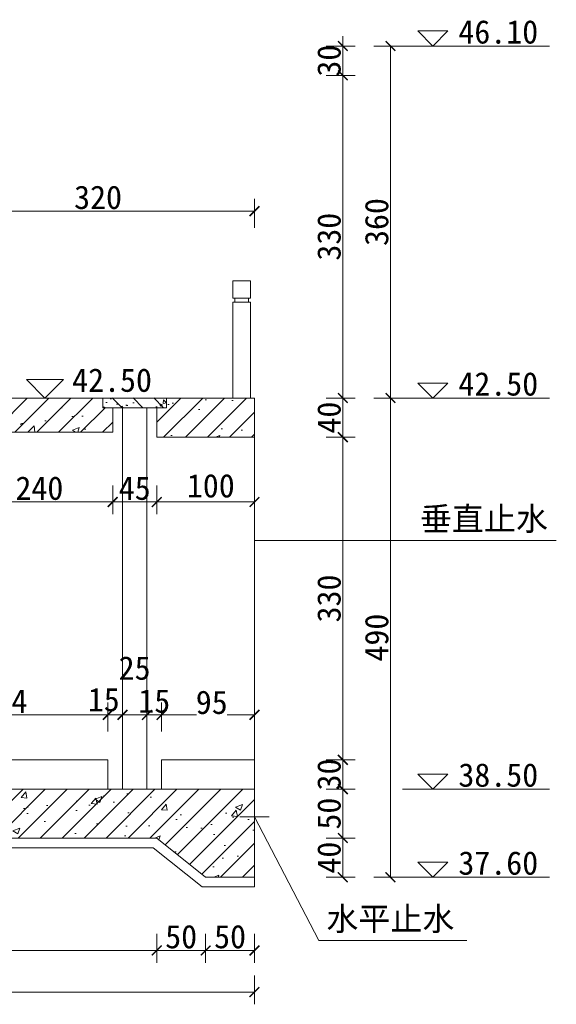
# Model space of a CAD drawing. Extents: x -13074 to 1448651, y 3648755 to 8081248.
# Tile 156 of 173: x 565473 to 565528, y 3858624 to 3858724. Entities that reach past the tile are written whole.
import ezdxf

# ---------------------------------------------------------------- set-up
doc = ezdxf.new("R2010")
doc.units = 0
doc.header["$PDMODE"] = 32
doc.header["$PDSIZE"] = 0.2
doc.layers.get('0').update_dxf_attribs({"linetype": 'CONTINUOUS'})
doc.layers.get('Defpoints').update_dxf_attribs({"linetype": 'CONTINUOUS'})
for name, color, linetype, lineweight in [('0.09折线', 6, 'CONTINUOUS', 9), ('0.09标注线', 3, 'CONTINUOUS', 9), ('0.13填充', 8, 'CONTINUOUS', 9), ('0.30粗线', 7, 'CONTINUOUS', 30), ('新建路', 7, 'CONTINUOUS', 40)]:
    doc.layers.add(name, color=color, linetype=linetype, lineweight=lineweight)
doc.styles.add('-仿宋_GB2312', font='FangSong_GB2312.ttf')
doc.dimstyles.new('zzzz STANDARD', dxfattribs={"dimtxt": 2.3, "dimasz": 1, "dimexe": 1.25, "dimexo": 1.5, "dimgap": 0.2, "dimtad": 1, "dimdec": 0, "dimlfac": 10, "dimzin": 0, "dimdsep": 46, "dimtxsty": '-仿宋_GB2312', "dimblk": 'ARCHTICK', "dimcen": 0.09, "dimadec": 0, "dimazin": 0, "dimtfac": 1, "dimtdec": 0, "dimtix": 1, "dimtmove": 2, "dimatfit": 3, "dimfxl": 1.7, "dimfxlon": 1, "dimtolj": 1, "dimtzin": 0, "dimlwd": 9, "dimlwe": 9, "dimarcsym": 0})

# ---------------------------------------------------------------- blocks, each defined once
blk = doc.blocks.new('_ARCHTICK')
at = {"color": 0, "linetype": 'ByBlock', "const_width": 0.15}
blk.add_lwpolyline([(-0.5, -0.5), (0.5, 0.5)], dxfattribs=at)
blk = doc.blocks.new('*D3095')
at = {"layer": 'Defpoints', "color": 0, "linetype": 'Continuous', "lineweight": 13}
for p in [(565397.2873206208, 3858636.599474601), (565497.2873206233, 3858636.599474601), (565397.2873206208, 3858624.848495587)]:
    blk.add_point(p, dxfattribs=at)
at = {"layer": '新建路', "color": 0, "linetype": 'Continuous', "lineweight": 9}
for p, q in [((565397.2873206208, 3858626.548495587), (565397.2873206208, 3858623.598495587)), ((565497.2873206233, 3858626.548495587), (565497.2873206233, 3858623.598495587)), ((565497.2873206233, 3858624.848495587), (565397.2873206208, 3858624.848495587))]:
    blk.add_line(p, q, dxfattribs=at)
at = {"layer": '新建路', "color": 0, "linetype": 'Continuous', "lineweight": 9, "rotation": 180}
blk.add_blockref('_ARCHTICK', (565397.2873206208, 3858624.848495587), dxfattribs=at)
at = {"layer": '新建路', "color": 0, "linetype": 'Continuous', "lineweight": 9}
blk.add_blockref('_ARCHTICK', (565497.2873206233, 3858624.848495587), dxfattribs=at)
at = {"layer": '新建路', "color": 0, "linetype": 'Continuous', "lineweight": 9, "insert": (565447.287320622, 3858626.248495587), "char_height": 2.4, "attachment_point": 5, "style": '-仿宋_GB2312'}
blk.add_mtext('\\A1;1000', dxfattribs=at)
blk = doc.blocks.new('*D3098')
at = {"layer": 'Defpoints', "color": 0, "linetype": 'Continuous', "lineweight": 13}
for p in [(565483.7873207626, 3858653.200963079), (565482.2873207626, 3858645.599474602, -0.6009581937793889), (565483.7873207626, 3858645.599474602, -0.6009581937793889)]:
    blk.add_point(p, dxfattribs=at)
at = {"layer": '新建路', "color": 0, "linetype": 'Continuous', "lineweight": 9}
for p, q in [((565482.2873207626, 3858651.507738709), (565482.2873207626, 3858654.450963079)), ((565483.7873207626, 3858651.507738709), (565483.7873207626, 3858654.450963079)), ((565482.2873207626, 3858653.200963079), (565483.7873207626, 3858653.200963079))]:
    blk.add_line(p, q, dxfattribs=at)
at = {"layer": '新建路', "color": 0, "linetype": 'Continuous', "lineweight": 9, "rotation": 180}
blk.add_blockref('_ARCHTICK', (565482.2873207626, 3858653.200963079), dxfattribs=at)
at = {"layer": '新建路', "color": 0, "linetype": 'Continuous', "lineweight": 9}
blk.add_blockref('_ARCHTICK', (565483.7873207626, 3858653.200963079), dxfattribs=at)
at = {"layer": '新建路', "color": 0, "linetype": 'Continuous', "lineweight": 9, "insert": (565481.8707796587, 3858654.747812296), "char_height": 2.4, "attachment_point": 5, "style": '-仿宋_GB2312'}
blk.add_mtext('\\A1;15', dxfattribs=at)
blk = doc.blocks.new('*D3099')
at = {"layer": 'Defpoints', "color": 0, "linetype": 'Continuous', "lineweight": 13}
for p in [(565486.2873207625, 3858653.200963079), (565483.7873207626, 3858645.599474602, -0.6009581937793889), (565486.2873207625, 3858645.599474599, -0.6009582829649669)]:
    blk.add_point(p, dxfattribs=at)
at = {"layer": '新建路', "color": 0, "linetype": 'Continuous', "lineweight": 9}
for p, q in [((565483.7873207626, 3858651.507738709), (565483.7873207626, 3858654.450963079)), ((565486.2873207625, 3858651.50773871), (565486.2873207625, 3858654.450963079)), ((565483.7873207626, 3858653.200963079), (565486.2873207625, 3858653.200963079))]:
    blk.add_line(p, q, dxfattribs=at)
at = {"layer": '新建路', "color": 0, "linetype": 'Continuous', "lineweight": 9, "rotation": 180}
blk.add_blockref('_ARCHTICK', (565483.7873207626, 3858653.200963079), dxfattribs=at)
at = {"layer": '新建路', "color": 0, "linetype": 'Continuous', "lineweight": 9}
blk.add_blockref('_ARCHTICK', (565486.2873207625, 3858653.200963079), dxfattribs=at)
at = {"layer": '新建路', "color": 0, "linetype": 'Continuous', "lineweight": 9, "insert": (565485.0264504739, 3858657.971019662), "char_height": 2.4, "attachment_point": 5, "style": '-仿宋_GB2312'}
blk.add_mtext('\\A1;25', dxfattribs=at)
blk = doc.blocks.new('*D3100')
at = {"layer": 'Defpoints', "color": 0, "linetype": 'Continuous', "lineweight": 13}
for p in [(565487.7873207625, 3858653.200963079), (565486.2873207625, 3858645.599977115, -0.6009582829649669), (565487.7873207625, 3858645.59990859, -0.6009582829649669)]:
    blk.add_point(p, dxfattribs=at)
at = {"layer": '新建路', "color": 0, "linetype": 'Continuous', "lineweight": 9}
for p, q in [((565486.2873207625, 3858651.507739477), (565486.2873207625, 3858654.450963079)), ((565487.7873207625, 3858651.507739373), (565487.7873207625, 3858654.450963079)), ((565486.2873207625, 3858653.200963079), (565485.2873207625, 3858653.200963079)), ((565486.2873207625, 3858653.200963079), (565487.7873207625, 3858653.200963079)), ((565487.7873207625, 3858653.200963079), (565488.7873207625, 3858653.200963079))]:
    blk.add_line(p, q, dxfattribs=at)
blk.add_blockref('_ARCHTICK', (565486.2873207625, 3858653.200963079), dxfattribs=at)
at = {"layer": '新建路', "color": 0, "linetype": 'Continuous', "lineweight": 9, "rotation": 180}
blk.add_blockref('_ARCHTICK', (565487.7873207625, 3858653.200963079), dxfattribs=at)
at = {"layer": '新建路', "color": 0, "linetype": 'Continuous', "lineweight": 9, "insert": (565487.0373207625, 3858654.600963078), "char_height": 2.4, "attachment_point": 5, "style": '-仿宋_GB2312'}
blk.add_mtext('\\A1;15', dxfattribs=at)
blk = doc.blocks.new('*D3101')
at = {"layer": 'Defpoints', "color": 0, "linetype": 'Continuous', "lineweight": 13}
for p in [(565497.2873206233, 3858653.200963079), (565487.7873207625, 3858645.59990859, -0.6009582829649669), (565497.2873206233, 3858645.599474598)]:
    blk.add_point(p, dxfattribs=at)
at = {"layer": '新建路', "color": 0, "linetype": 'Continuous', "lineweight": 9}
for p, q in [((565487.7873207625, 3858651.507739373), (565487.7873207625, 3858654.450963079)), ((565497.2873206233, 3858651.500963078), (565497.2873206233, 3858654.450963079)), ((565487.7873207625, 3858653.200963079), (565491.3499598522, 3858653.200963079)), ((565497.2873206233, 3858653.200963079), (565494.4742841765, 3858653.200963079))]:
    blk.add_line(p, q, dxfattribs=at)
at = {"layer": '新建路', "color": 0, "linetype": 'Continuous', "lineweight": 9, "rotation": 180}
blk.add_blockref('_ARCHTICK', (565487.7873207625, 3858653.200963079), dxfattribs=at)
at = {"layer": '新建路', "color": 0, "linetype": 'Continuous', "lineweight": 9}
blk.add_blockref('_ARCHTICK', (565497.2873206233, 3858653.200963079), dxfattribs=at)
at = {"layer": '新建路', "color": 0, "linetype": 'Continuous', "lineweight": 9, "insert": (565492.9121220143, 3858654.470536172), "char_height": 2.4, "attachment_point": 5, "style": '-仿宋_GB2312'}
blk.add_mtext('\\A1;95', dxfattribs=at)
blk = doc.blocks.new('*D3110')
at = {"layer": 'Defpoints', "color": 0, "linetype": 'Continuous', "lineweight": 13}
for p in [(565487.2873206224, 3858681.599310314), (565497.2873206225, 3858681.59932626), (565497.2873206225, 3858674.969917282)]:
    blk.add_point(p, dxfattribs=at)
at = {"layer": '新建路', "color": 0, "linetype": 'Continuous', "lineweight": 9}
for p, q in [((565487.2873206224, 3858676.669917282), (565487.2873206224, 3858673.719917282)), ((565497.2873206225, 3858676.669917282), (565497.2873206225, 3858673.719917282)), ((565487.2873206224, 3858674.969917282), (565497.2873206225, 3858674.969917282))]:
    blk.add_line(p, q, dxfattribs=at)
at = {"layer": '新建路', "color": 0, "linetype": 'Continuous', "lineweight": 9, "rotation": 180}
blk.add_blockref('_ARCHTICK', (565487.2873206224, 3858674.969917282), dxfattribs=at)
at = {"layer": '新建路', "color": 0, "linetype": 'Continuous', "lineweight": 9}
blk.add_blockref('_ARCHTICK', (565497.2873206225, 3858674.969917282), dxfattribs=at)
at = {"layer": '新建路', "color": 0, "linetype": 'Continuous', "lineweight": 9, "insert": (565492.817948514, 3858676.615202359), "char_height": 2.4, "attachment_point": 5, "style": '-仿宋_GB2312'}
blk.add_mtext('\\A1;100', dxfattribs=at)
blk = doc.blocks.new('*D3118')
at = {"layer": 'Defpoints', "color": 0, "linetype": 'Continuous', "lineweight": 13}
for p in [(565497.287320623, 3858648.599474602), (565506.3152392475, 3858648.599474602), (565497.2873206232, 3858645.599474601)]:
    blk.add_point(p, dxfattribs=at)
at = {"layer": '新建路', "color": 0, "linetype": 'Continuous', "lineweight": 9}
for p, q in [((565506.3152392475, 3858648.599474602), (565506.3152392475, 3858649.599474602)), ((565504.6152392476, 3858648.599474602), (565507.5652392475, 3858648.599474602)), ((565506.3152392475, 3858645.599474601), (565506.3152392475, 3858648.599474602)), ((565504.6152392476, 3858645.599474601), (565507.5652392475, 3858645.599474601)), ((565506.3152392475, 3858645.599474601), (565506.3152392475, 3858644.599474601))]:
    blk.add_line(p, q, dxfattribs=at)
for p, rotation in [((565506.3152392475, 3858648.599474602), 270), ((565506.3152392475, 3858645.599474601), 90)]:
    blk.add_blockref('_ARCHTICK', p, dxfattribs=dict(at, rotation=rotation))
at = {"layer": '新建路', "color": 0, "linetype": 'Continuous', "lineweight": 9, "insert": (565504.9152392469, 3858647.099474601), "char_height": 2.4, "attachment_point": 5, "rotation": 90, "style": '-仿宋_GB2312'}
blk.add_mtext('\\A1;30', dxfattribs=at)
blk = doc.blocks.new('*D3122')
at = {"layer": 'Defpoints', "color": 0, "linetype": 'Continuous', "lineweight": 13}
for p in [(565468.2900485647, 3858721.601036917), (565506.3152392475, 3858721.601036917), (565468.2900485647, 3858718.601036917)]:
    blk.add_point(p, dxfattribs=at)
at = {"layer": '新建路', "color": 0, "linetype": 'Continuous', "lineweight": 9}
for p, q in [((565506.3152392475, 3858721.601036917), (565506.3152392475, 3858722.601036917)), ((565504.6152392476, 3858721.601036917), (565507.5652392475, 3858721.601036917)), ((565506.3152392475, 3858718.601036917), (565506.3152392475, 3858721.601036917)), ((565504.6152392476, 3858718.601036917), (565507.5652392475, 3858718.601036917)), ((565506.3152392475, 3858718.601036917), (565506.3152392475, 3858717.601036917))]:
    blk.add_line(p, q, dxfattribs=at)
for p, rotation in [((565506.3152392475, 3858721.601036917), 270), ((565506.3152392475, 3858718.601036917), 90)]:
    blk.add_blockref('_ARCHTICK', p, dxfattribs=dict(at, rotation=rotation))
at = {"layer": '新建路', "color": 0, "linetype": 'Continuous', "lineweight": 9, "insert": (565504.9152392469, 3858720.101036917), "char_height": 2.4, "attachment_point": 5, "rotation": 90, "style": '-仿宋_GB2312'}
blk.add_mtext('\\A1;30', dxfattribs=at)

msp = doc.modelspace()

# ---------------------------------------------------------------- hatches: boundary and pattern name
at = {"layer": '0.09标注线', "linetype": 'Continuous', "lineweight": 9}
h = msp.add_hatch(dxfattribs=at)
h.set_pattern_fill('混凝土2', color=256, style=0)
h.set_pattern_definition([(49.99999999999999, (565463.2900496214, 3858681.599310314), (7.172601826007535, -0.6275213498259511), [0.75, -8.25]), (355, (565463.2900496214, 3858681.599310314), (-1.38751333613, 7.521921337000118), [0.6, -6.6]), (100.4514, (565463.8877664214, 3858681.547016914), (5.785093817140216, 6.894395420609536), [0.6374019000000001, -7.01142112]), (46.18420000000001, (565463.2900496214, 3858683.599310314), (10.67241048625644, -1.655190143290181), [1.125, -12.375]), (96.6356, (565464.1794170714, 3858683.461377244), (9.346627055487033, 9.741178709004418), [0.95610288, -10.51713]), (351.1842, (565463.2900496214, 3858683.599310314), (9.346619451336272, 9.741186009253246), [0.9, -9.9]), (21, (565464.2900496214, 3858683.099310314), (5.969070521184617, -4.026188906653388), [0.75, -8.25]), (326.0000000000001, (565464.2900496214, 3858683.099310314), (2.433153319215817, 7.25150045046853), [0.6, -6.6]), (71.4514, (565464.7874719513, 3858682.763794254), (8.4022262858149, 3.225304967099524), [0.6374019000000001, -7.01142112]), (37.50000000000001, (565463.2900496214, 3858681.599310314), (0.1215985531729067, 3.328938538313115), [0, -6.52, 0, -6.7, 0, -6.625]), (7.499999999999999, (565463.2900496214, 3858681.599310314), (2.630695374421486, 3.944117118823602), [0, -3.82, 0, -6.37, 0, -2.525]), (327.5, (565461.0600496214, 3858681.599310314), (5.338224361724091, -0.225548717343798), [0, -2.5, 0, -7.8, 0, -10.35]), (317.5, (565460.0600496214, 3858681.599310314), (5.831861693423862, 1.001049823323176), [0, -3.25, 0, -5.18, 0, -7.35])])
h.paths.add_polyline_path([(565482.7873207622, 3858682.099405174), (565482.7873207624, 3858684.599331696), (565481.7873206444, 3858684.599332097), (565481.7873207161, 3858685.599390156), (565463.2900496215, 3858685.599449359), (565463.2900496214, 3858682.099405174)])
h.paths.add_polyline_path([(565488.2873208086, 3858685.599369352), (565488.2873208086, 3858684.599329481), (565487.2873206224, 3858684.599329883), (565487.2873206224, 3858681.599310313), (565497.2873206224, 3858681.599326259), (565497.2873206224, 3858685.599340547)])
h = msp.add_hatch(dxfattribs=at)
h.set_pattern_fill('ANSI31', color=256, scale=0.5, style=0)
h.set_pattern_definition([(45, (565463.2900496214, 3858681.599310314), (-1.122532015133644, 1.122532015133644), [])])
h.paths.add_polyline_path([(565488.2873208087, 3858684.599329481), (565487.2873206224, 3858684.599329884), (565487.2873206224, 3858681.599310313), (565497.2873206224, 3858681.599326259), (565497.2873206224, 3858685.599340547), (565488.2873208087, 3858685.599369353)])
h.paths.add_polyline_path([(565482.7873207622, 3858682.099405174), (565482.7873207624, 3858684.599331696), (565481.7873206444, 3858684.599332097), (565481.7873207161, 3858685.599390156), (565463.2900496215, 3858685.599449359), (565463.2900496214, 3858682.099405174)])
h = msp.add_hatch(dxfattribs=at)
h.set_pattern_fill('ANSI31', color=256, scale=0.5, style=0)
h.set_pattern_definition([(45, (565397.2873206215, 3858636.599474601), (-1.122532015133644, 1.122532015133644), [])])
h.paths.add_polyline_path([(565397.2873206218, 3858645.599474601), (565397.2873206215, 3858636.599474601), (565402.2873206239, 3858636.599474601), (565407.2873206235, 3858640.599474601), (565487.2873206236, 3858640.599474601), (565492.2873206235, 3858636.599474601), (565497.2873206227, 3858636.599474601), (565497.2873206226, 3858645.599474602), (565460.9353780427, 3858645.601135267), (565460.9353876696, 3858650.60102012), (565451.4354275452, 3858650.601141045), (565446.4337585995, 3858645.5994746)])
h = msp.add_hatch(dxfattribs=at)
h.set_pattern_fill('混凝土2', color=256, style=0)
h.set_pattern_definition([(49.99999999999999, (565397.2873206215, 3858636.599474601), (7.172601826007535, -0.6275213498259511), [0.75, -8.25]), (355, (565397.2873206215, 3858636.599474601), (-1.38751333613, 7.521921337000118), [0.6, -6.6]), (100.4514, (565397.8850374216, 3858636.547181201), (5.785093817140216, 6.894395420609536), [0.6374019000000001, -7.01142112]), (46.18420000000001, (565397.2873206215, 3858638.599474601), (10.67241048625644, -1.655190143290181), [1.125, -12.375]), (96.6356, (565398.1766880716, 3858638.461541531), (9.346627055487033, 9.741178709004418), [0.95610288, -10.51713]), (351.1842, (565397.2873206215, 3858638.599474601), (9.346619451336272, 9.741186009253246), [0.9, -9.9]), (21, (565398.2873206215, 3858638.099474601), (5.969070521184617, -4.026188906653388), [0.75, -8.25]), (326.0000000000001, (565398.2873206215, 3858638.099474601), (2.433153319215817, 7.25150045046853), [0.6, -6.6]), (71.4514, (565398.7847429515, 3858637.763958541), (8.4022262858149, 3.225304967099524), [0.6374019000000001, -7.01142112]), (37.50000000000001, (565397.2873206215, 3858636.599474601), (0.1215985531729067, 3.328938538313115), [0, -6.52, 0, -6.7, 0, -6.625]), (7.499999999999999, (565397.2873206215, 3858636.599474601), (2.630695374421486, 3.944117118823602), [0, -3.82, 0, -6.37, 0, -2.525]), (327.5, (565395.0573206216, 3858636.599474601), (5.338224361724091, -0.225548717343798), [0, -2.5, 0, -7.8, 0, -10.35]), (317.5, (565394.0573206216, 3858636.599474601), (5.831861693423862, 1.001049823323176), [0, -3.25, 0, -5.18, 0, -7.35])])
h.paths.add_polyline_path([(565397.2873206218, 3858645.599474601), (565397.2873206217, 3858636.599474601), (565402.2873206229, 3858636.599474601), (565407.2873206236, 3858640.599474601), (565487.2873206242, 3858640.5994746), (565492.2873206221, 3858636.599474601), (565497.2873206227, 3858636.599474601), (565497.2873206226, 3858645.599474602), (565460.9353780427, 3858645.601135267), (565460.9353876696, 3858650.60102012), (565451.4354275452, 3858650.601141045), (565446.4337585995, 3858645.5994746)])
at = {"layer": '0.13填充', "lineweight": 9, "ltscale": 0.005}
h = msp.add_hatch(dxfattribs=at)
h.set_pattern_fill('AR-CONC', color=256, scale=0.4, style=0)
h.set_pattern_definition([(130, (565488.2873207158, 3858684.305580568), (-2.869040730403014, -0.2510085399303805), [0.3, -3.3]), (185, (565488.2873207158, 3858684.305580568), (0.555005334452, 3.008768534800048), [0.24, -2.64]), (79.54860000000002, (565488.0482339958, 3858684.284663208), (-2.314037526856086, 2.757758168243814), [0.2549607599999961, -2.804568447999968]), (133.8158, (565488.2873207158, 3858685.105580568), (-4.268964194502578, -0.6620760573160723), [0.45, -4.95]), (83.3644, (565487.9315737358, 3858685.05040734), (-3.738650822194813, 3.896471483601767), [0.382441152, -4.206852]), (188.8158, (565488.2873207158, 3858685.105580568), (-3.738647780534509, 3.896474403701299), [0.3599999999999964, -3.959999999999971]), (159, (565487.8873207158, 3858684.905580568), (-2.387628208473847, -1.610475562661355), [0.3, -3.3]), (214, (565487.8873207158, 3858684.905580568), (-0.9732613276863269, 2.900600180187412), [0.24, -2.64]), (108.5486, (565487.6883517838, 3858684.771374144), (-3.36089051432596, 1.290121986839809), [0.2549607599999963, -2.804568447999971]), (142.5, (565488.2873207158, 3858684.305580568), (-0.04863942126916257, 1.331575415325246), [0, -2.608, 0, -2.68, 0, -2.65]), (172.5, (565488.2873207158, 3858684.305580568), (-1.052278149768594, 1.577646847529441), [0, -1.528, 0, -2.548, 0, -1.01]), (212.5, (565489.1793207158, 3858684.305580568), (-2.135289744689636, -0.0902194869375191), [0, -0.9999999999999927, 0, -3.119999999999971, 0, -4.139999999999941]), (222.5, (565489.5793207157, 3858684.305580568), (-2.332744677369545, 0.4004199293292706), [0, -1.3, 0, -2.072, 0, -2.94])])
h.paths.add_polyline_path([(565481.7873207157, 3858684.599332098), (565488.2873207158, 3858684.59932948), (565488.2873207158, 3858685.607923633), (565481.7873207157, 3858685.607923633)])
h = msp.add_hatch(dxfattribs=at)
h.set_pattern_fill('ANSI31', color=256, scale=12, style=0)
h.set_pattern_definition([(135, (565488.2873207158, 3858684.305580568), (1.060660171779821, 1.060660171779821), [])])
h.paths.add_polyline_path([(565481.7873207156, 3858684.599332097), (565488.2873207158, 3858684.59932948), (565488.2873207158, 3858685.607923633), (565481.7873207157, 3858685.607923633)])

# ---------------------------------------------------------------- linework, layer by layer
at = {"layer": '0.09折线', "color": 7, "lineweight": 9}
for p, q in [((565495.0743316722, 3858695.799341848, -0.3876124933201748), (565495.0743316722, 3858697.599341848, -0.3876124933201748)), ((565495.0743316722, 3858697.599341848, -0.3876124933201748), (565496.8743316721, 3858697.599341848, -0.3876124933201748)), ((565495.0743316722, 3858695.799341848, -0.3876124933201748), (565495.0743316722, 3858697.599341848, -0.3876124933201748)), ((565495.0743316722, 3858697.599341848, -0.3876124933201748), (565496.8743316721, 3858697.599341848, -0.3876124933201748)), ((565495.074331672, 3858695.799341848, -0.3876124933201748), (565495.074331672, 3858697.599341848, -0.3876124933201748)), ((565495.074331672, 3858697.599341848, -0.3876124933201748), (565496.8743316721, 3858697.599341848, -0.3876124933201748)), ((565496.8743316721, 3858695.799341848, -0.3876124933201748), (565496.8743316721, 3858697.599341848, -0.3876124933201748)), ((565496.8743316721, 3858695.799341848, -0.3876124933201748), (565496.8743316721, 3858697.599341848, -0.3876124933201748)), ((565496.8743316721, 3858695.799341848, -0.3876124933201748), (565496.8743316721, 3858697.599341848, -0.3876124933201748)), ((565495.0743316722, 3858695.799341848, -0.3876124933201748), (565496.8743316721, 3858695.799341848, -0.3876124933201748)), ((565495.0743316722, 3858695.799341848, -0.3876124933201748), (565496.8743316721, 3858695.799341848, -0.3876124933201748)), ((565495.074331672, 3858695.799341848, -0.3876124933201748), (565496.8743316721, 3858695.799341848, -0.3876124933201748)), ((565495.0743316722, 3858695.399341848, -0.3876124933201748), (565496.8743316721, 3858695.399341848, -0.3876124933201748)), ((565495.0743316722, 3858695.399341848, -0.3876124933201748), (565495.0743316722, 3858685.599341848, -0.3876124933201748)), ((565495.0743316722, 3858695.399341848, -0.3876124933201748), (565496.8743316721, 3858695.399341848, -0.3876124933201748)), ((565495.0743316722, 3858695.399341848, -0.3876124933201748), (565495.0743316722, 3858685.599341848, -0.3876124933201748)), ((565495.074331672, 3858695.399341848, -0.3876124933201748), (565496.8743316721, 3858695.399341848, -0.3876124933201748)), ((565495.074331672, 3858695.399341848, -0.3876124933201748), (565495.074331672, 3858685.599341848, -0.3876124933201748)), ((565495.2743316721, 3858695.399341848, -0.3876124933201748), (565495.2743316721, 3858695.799341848, -0.3876124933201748)), ((565495.2743316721, 3858695.399341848, -0.3876124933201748), (565495.2743316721, 3858695.799341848, -0.3876124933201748)), ((565495.274331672, 3858695.399341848, -0.3876124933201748), (565495.274331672, 3858695.799341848, -0.3876124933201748)), ((565496.6743316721, 3858695.399341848, -0.3876124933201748), (565496.6743316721, 3858695.799341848, -0.3876124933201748)), ((565496.6743316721, 3858695.399341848, -0.3876124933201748), (565496.6743316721, 3858695.799341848, -0.3876124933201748)), ((565496.674331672, 3858695.399341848, -0.3876124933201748), (565496.674331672, 3858695.799341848, -0.3876124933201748)), ((565496.8743316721, 3858685.599341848, -0.3876124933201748), (565496.8743316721, 3858695.399341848, -0.3876124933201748)), ((565496.8743316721, 3858685.599341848, -0.3876124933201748), (565496.8743316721, 3858695.399341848, -0.3876124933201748)), ((565496.8743316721, 3858685.599341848, -0.3876124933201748), (565496.8743316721, 3858695.399341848, -0.3876124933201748))]:
    msp.add_line(p, q, dxfattribs=at)
at = {"layer": '0.09标注线', "lineweight": 9}
for p, q in [((565513.9920984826, 3858723.13807341, -0.3876124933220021), (565515.5308014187, 3858721.599370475, -0.3876124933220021)), ((565513.9920984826, 3858723.13807341, -0.3876124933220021), (565517.0695043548, 3858723.13807341, -0.3876124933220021)), ((565515.5308014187, 3858721.599370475, -0.3876124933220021), (565517.0695043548, 3858723.13807341, -0.3876124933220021)), ((565473.9743574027, 3858687.483945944, -0.3876124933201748), (565477.7434710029, 3858687.483945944, -0.3876124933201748)), ((565475.8589142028, 3858685.599389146, -0.3876124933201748), (565473.9743574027, 3858687.483945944, -0.3876124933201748)), ((565475.8589142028, 3858685.599389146, -0.3876124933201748), (565477.7434710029, 3858687.483945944, -0.3876124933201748)), ((565513.9920984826, 3858687.138043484, -0.3876124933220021), (565515.5308014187, 3858685.599340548, -0.3876124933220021)), ((565513.9920984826, 3858687.138043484, -0.3876124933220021), (565517.0695043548, 3858687.138043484, -0.3876124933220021)), ((565515.5308014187, 3858685.599340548, -0.3876124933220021), (565517.0695043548, 3858687.138043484, -0.3876124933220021)), ((565513.9920984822, 3858647.13817754, -0.3876124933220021), (565515.5308014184, 3858645.599474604, -0.3876124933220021)), ((565513.9920984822, 3858647.13817754, -0.3876124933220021), (565517.0695043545, 3858647.13817754, -0.3876124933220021)), ((565515.5308014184, 3858645.599474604, -0.3876124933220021), (565517.0695043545, 3858647.13817754, -0.3876124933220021)), ((565513.9920984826, 3858638.138177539, -0.3876124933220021), (565515.5308014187, 3858636.599474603, -0.3876124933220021)), ((565513.9920984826, 3858638.138177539, -0.3876124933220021), (565517.0695043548, 3858638.138177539, -0.3876124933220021)), ((565515.5308014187, 3858636.599474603, -0.3876124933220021), (565517.0695043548, 3858638.138177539, -0.3876124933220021))]:
    msp.add_line(p, q, dxfattribs=at)
at = {"layer": '0.09标注线', "color": 3, "lineweight": 9}
for p, q in [((565528.1461835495, 3858671.036486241, -0.3876124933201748), (565497.2873206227, 3858671.03648624, -0.3876124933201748)), ((565518.9991844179, 3858630.117692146, -0.3876124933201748), (565503.8722720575, 3858630.117692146, -0.3876124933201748))]:
    msp.add_line(p, q, dxfattribs=at)
at = {"layer": '0.09标注线', "linetype": 'Continuous', "lineweight": 9}
for p, q in [((565482.2873207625, 3858648.607990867, -0.9885706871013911), (565460.9353838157, 3858648.59949885, -0.2401932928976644)), ((565482.2873207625, 3858648.607990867, -0.9885706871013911), (565482.2873207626, 3858645.599474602, -0.9885706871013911)), ((565487.7873207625, 3858648.607990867, -0.9885707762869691), (565487.7873207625, 3858645.599474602, -0.9885707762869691)), ((565497.287320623, 3858648.599474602, -0.3876124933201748), (565487.7873207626, 3858648.599474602, -0.9885707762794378)), ((565497.2873206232, 3858642.784769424, -0.3876124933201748), (565503.8722720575, 3858630.117692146, -0.3876124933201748)), ((565486.9365395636, 3858639.5994746, -0.3876124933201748), (565407.6381016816, 3858639.599474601, -0.3876124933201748)), ((565491.9365395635, 3858635.599474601, -0.3876124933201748), (565486.9365395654, 3858639.5994746, -0.3876124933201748)), ((565497.2873206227, 3858635.599474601, -0.3876124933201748), (565491.9365395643, 3858635.599474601, -0.3876124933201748))]:
    msp.add_line(p, q, dxfattribs=at)
at = {"layer": '0.30粗线', "lineweight": 9}
for p, q in [((565497.2873206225, 3858685.599340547, -0.3876124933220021), (565457.9354320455, 3858685.599466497, -0.3876124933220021)), ((565481.7873208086, 3858685.599342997, -0.3876124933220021), (565481.787320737, 3858684.599332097, -0.3876124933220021)), ((565481.787320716, 3858685.599342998, -0.3876124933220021), (565481.7873206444, 3858684.599332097, -0.3876124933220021)), ((565481.7873461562, 3858685.599342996, -0.3876124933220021), (565481.7873460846, 3858684.599332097, -0.3876124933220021)), ((565481.7873460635, 3858685.599342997, -0.3876124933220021), (565481.7873459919, 3858684.599332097, -0.3876124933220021)), ((565488.2873207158, 3858685.5993416, -0.3876124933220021), (565488.2873207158, 3858684.599329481, -0.3876124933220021)), ((565488.2873208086, 3858685.599341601, -0.3876124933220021), (565488.2873208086, 3858684.599329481, -0.3876124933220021)), ((565497.2873206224, 3858685.599340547, -0.3876124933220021), (565497.2873206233, 3858637.599474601, -0.3876124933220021)), ((565497.2873206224, 3858685.599340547, -0.3876124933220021), (565497.2873206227, 3858635.599474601, -0.3876124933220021)), ((565488.2873208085, 3858684.599329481, -0.3876124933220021), (565481.7873206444, 3858684.599332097, -0.3876124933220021)), ((565482.7873207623, 3858684.599331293, -0.3876124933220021), (565482.7873207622, 3858682.099405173, -0.3876124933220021)), ((565483.7873207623, 3858684.599331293, -0.9885706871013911), (565483.7873207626, 3858645.599474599, -0.9885706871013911)), ((565486.2873207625, 3858684.599330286, -0.9885707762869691), (565486.2873207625, 3858645.599474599, -0.9885707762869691)), ((565487.2873206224, 3858684.599329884, -0.3876124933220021), (565487.2873206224, 3858681.599310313, -0.3876124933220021)), ((565463.2900496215, 3858682.099405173, -0.3876124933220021), (565482.7873207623, 3858682.099405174, -0.3876124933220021)), ((565497.2873190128, 3858681.59932626, -0.3876124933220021), (565487.2873206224, 3858681.599310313, -0.3876124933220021)), ((565497.2873710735, 3858675.599474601, -0.3876124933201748), (565497.2873710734, 3858671.599474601, -0.3876124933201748)), ((565497.2873206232, 3858645.599474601, -0.3876124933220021), (565460.9353780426, 3858645.601135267, -0.3876124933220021)), ((565498.787320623, 3858642.784769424, -0.3876124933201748), (565495.787320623, 3858642.784769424, -0.3876124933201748)), ((565487.2873206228, 3858640.599474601, -0.3876124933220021), (565407.287320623, 3858640.599474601, -0.3876124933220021)), ((565492.2873206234, 3858636.599474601, -0.3876124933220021), (565487.2873206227, 3858640.599474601, -0.3876124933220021)), ((565497.2873206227, 3858636.599474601, -0.3876124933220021), (565492.2873206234, 3858636.599474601, -0.3876124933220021))]:
    msp.add_line(p, q, dxfattribs=at)
at = {"layer": '新建路', "color": 3, "linetype": 'Continuous', "lineweight": 9}
for p, q in [((565527.460391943, 3858721.599370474, -0.3876124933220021), (565512.4351987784, 3858721.599370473, -0.3876124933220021)), ((565527.460391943, 3858685.599340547, -0.3876124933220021), (565512.4351987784, 3858685.599340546, -0.3876124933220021)), ((565527.4603919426, 3858645.599474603, -0.3876124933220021), (565512.435198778, 3858645.599474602, -0.3876124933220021)), ((565527.460391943, 3858636.599474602, -0.3876124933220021), (565512.4351987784, 3858636.599474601, -0.3876124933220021))]:
    msp.add_line(p, q, dxfattribs=at)

# ---------------------------------------------------------------- texts
at = {"layer": '0.09标注线', "lineweight": 9, "attachment_point": 1, "style": '-仿宋_GB2312'}
for s, insert, char_height, width in [('46.10', (565518.1323390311, 3858724.250416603, -0.3876124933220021), 2.4, 12.60969114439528), ('42.50', (565478.6368561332, 3858688.634872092, -0.3876124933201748), 2.4, 12.60969114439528), ('42.50', (565518.1323390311, 3858688.250386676, -0.3876124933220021), 2.4, 12.60969114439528), ('垂直止水', (565514.1940541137, 3858674.457804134, -0.3876124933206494), 2.3999976, 19.48532699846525), ('38.50', (565518.1323390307, 3858648.250520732, -0.3876124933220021), 2.4, 12.60969114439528), ('37.60', (565518.1323390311, 3858639.250520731, -0.3876124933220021), 2.4, 12.60969114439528), ('水平止水', (565504.6228943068, 3858633.53901004, -0.3876124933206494), 2.3999976, 19.48532699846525)]:
    msp.add_mtext(s, dxfattribs=dict(at, insert=insert, char_height=char_height, width=width))

# ---------------------------------------------------------------- dimensions: what is measured, and where the dimension line sits
at = {"layer": '新建路', "color": 3, "linetype": 'Continuous', "lineweight": 9}
for base, p1, p2, picture, middle in [((565506.3152392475, 3858721.601036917, -0.008374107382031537), (565468.2900485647, 3858718.601036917, -0.008374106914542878), (565468.2900485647, 3858721.601036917, -0.008374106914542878), '*D3122', (565504.9152392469, 3858720.101036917, -0.008374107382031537)), ((565506.3152392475, 3858648.599474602, -0.3876124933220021), (565497.2873206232, 3858645.599474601, -0.3876124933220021), (565497.287320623, 3858648.599474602, -0.3876124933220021), '*D3118', (565504.9152392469, 3858647.099474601, -0.3876124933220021))]:
    dim = msp.add_linear_dim(base=base, p1=p1, p2=p2, angle=90, dimstyle='zzzz STANDARD', override={"dimtxt": 2.4, "dimexo": 2}, dxfattribs=at)
    dim.commit()
    dim.dimension.update_dxf_attribs({"geometry": picture, "text_midpoint": middle})
for base, p1, p2 in [((565511.1851987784, 3858721.601036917, -0.3876124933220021), (565497.2874718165, 3858685.599340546, -0.3876124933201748), (565468.2900485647, 3858721.601036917, -0.008374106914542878)), ((565506.3152392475, 3858718.599370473, -0.3876124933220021), (565497.2873464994, 3858685.599340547, -0.3876124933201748), (565468.2900485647, 3858718.599370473, -0.008374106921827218)), ((565511.1851987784, 3858685.599340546, -0.3876124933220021), (565497.2873206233, 3858636.599474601, -0.3876124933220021), (565497.2874718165, 3858685.599340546, -0.3876124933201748)), ((565506.3152392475, 3858685.599340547, -0.3876124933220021), (565497.2873338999, 3858681.59932626, -0.3876124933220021), (565497.2873464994, 3858685.599340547, -0.3876124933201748)), ((565506.3152392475, 3858681.59932626, -0.3876124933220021), (565497.287320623, 3858648.599474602, -0.3876124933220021), (565497.2873338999, 3858681.59932626, -0.3876124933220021)), ((565506.3152392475, 3858645.599474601, -0.3876124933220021), (565487.2873206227, 3858640.599474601, -0.3876124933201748), (565497.2873206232, 3858645.599474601, -0.3876124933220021)), ((565506.3152392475, 3858640.599474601, -0.3876124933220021), (565497.2873206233, 3858636.599474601, -0.3876124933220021), (565487.2873206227, 3858640.599474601, -0.3876124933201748))]:
    msp.add_linear_dim(base=base, p1=p1, p2=p2, angle=90, dimstyle='zzzz STANDARD', override={"dimtxt": 2.4, "dimexo": 2}, dxfattribs=at).render()
for base, p1, p2 in [((565497.2873206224, 3858704.712289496, -0.3876124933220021), (565465.2900496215, 3858685.600980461, 0.3256140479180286), (565497.2873206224, 3858685.599341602, -0.3876124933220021)), ((565487.2873206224, 3858674.969917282, -0.3876124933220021), (565463.2900496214, 3858682.099405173, -0.3876124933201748), (565487.2873206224, 3858683.099320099, -0.3876124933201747)), ((565487.2873206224, 3858674.969917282, -0.3876124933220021), (565482.7873207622, 3858682.099405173, -0.9885706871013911), (565487.2873206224, 3858681.599310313, -0.3876124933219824)), ((565482.2873207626, 3858653.200963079, -0.3876124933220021), (565460.935378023, 3858645.590985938, -0.2401932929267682), (565482.2873207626, 3858645.600159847, -0.9885706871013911)), ((565487.2873206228, 3858629.105733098, -0.3876124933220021), (565407.2873206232, 3858640.599474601, -0.3876124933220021), (565487.2873206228, 3858640.599474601, -0.3876124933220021)), ((565492.2873206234, 3858629.105733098, -0.3876124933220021), (565487.2873206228, 3858640.599474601, -0.3876124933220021), (565492.2873206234, 3858636.599474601, -0.3876124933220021)), ((565497.2873206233, 3858629.105733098, -0.3876124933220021), (565492.2873206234, 3858636.599474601, -0.3876124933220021), (565497.2873206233, 3858636.599474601, -0.3876124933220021))]:
    msp.add_linear_dim(base=base, p1=p1, p2=p2, dimstyle='zzzz STANDARD', override={"dimtxt": 2.4, "dimexo": 2}, dxfattribs=at).render()
for base, p1, p2, picture, middle in [((565497.2873206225, 3858674.969917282, -0.3876124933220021), (565487.2873206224, 3858681.599310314, -0.3876124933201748), (565497.2873206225, 3858681.59932626, -0.3876124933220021), '*D3110', (565492.817948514, 3858676.615202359, -0.3876124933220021)), ((565486.2873207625, 3858653.200963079, -0.3876124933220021), (565483.7873207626, 3858645.599474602, -0.9885706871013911), (565486.2873207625, 3858645.599474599, -0.9885707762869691), '*D3099', (565485.0264504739, 3858657.971019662, -0.3876124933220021)), ((565483.7873207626, 3858653.200963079, -0.3876124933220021), (565482.2873207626, 3858645.599474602, -0.9885706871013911), (565483.7873207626, 3858645.599474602, -0.9885706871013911), '*D3098', (565481.8707796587, 3858654.747812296, -0.3876124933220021)), ((565497.2873206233, 3858653.200963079, -0.3876124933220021), (565487.7873207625, 3858645.59990859, -0.9885707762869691), (565497.2873206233, 3858645.599474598, -0.3876124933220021), '*D3101', (565492.9121220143, 3858654.470536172, -0.3876124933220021))]:
    dim = msp.add_linear_dim(base=base, p1=p1, p2=p2, dimstyle='zzzz STANDARD', override={"dimtxt": 2.4, "dimexo": 2}, dxfattribs=at)
    dim.commit()
    dim.dimension.update_dxf_attribs({"geometry": picture, "text_midpoint": middle, "dimtype": 160})
for base, p1, p2, picture, middle in [((565487.7873207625, 3858653.200963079, -0.3876124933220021), (565486.2873207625, 3858645.599977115, -0.9885707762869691), (565487.7873207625, 3858645.59990859, -0.9885707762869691), '*D3100', (565487.0373207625, 3858654.600963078, -0.3876124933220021)), ((565397.2873206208, 3858624.848495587, -0.3876124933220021), (565497.2873206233, 3858636.599474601, -0.3876124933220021), (565397.2873206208, 3858636.599474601, -0.3876124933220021), '*D3095', (565447.287320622, 3858626.248495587, -0.3876124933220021))]:
    dim = msp.add_linear_dim(base=base, p1=p1, p2=p2, dimstyle='zzzz STANDARD', override={"dimtxt": 2.4, "dimexo": 2}, dxfattribs=at)
    dim.commit()
    dim.dimension.update_dxf_attribs({"geometry": picture, "text_midpoint": middle})

doc.saveas('drawing.dxf')
